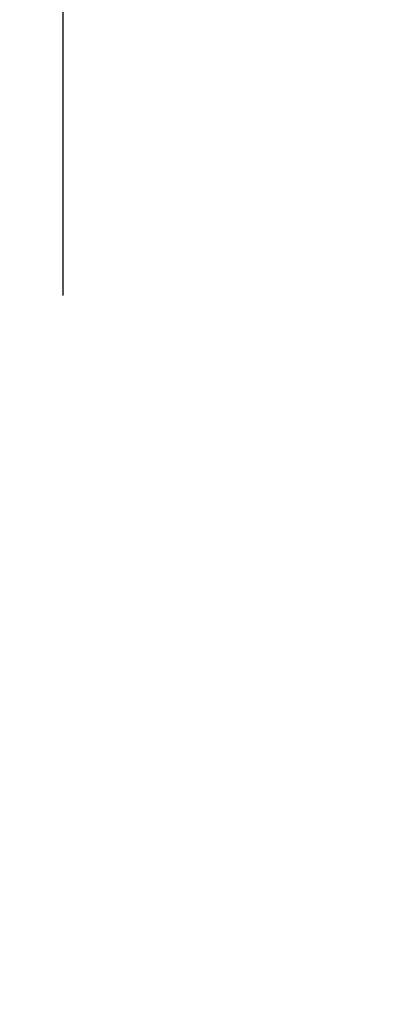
# Model space of a CAD drawing. Extents: x -388 to 987, y 70 to 322.
# Tile 6 of 16: x -257 to -220, y 176 to 272. Entities that reach past the tile are written whole.
import ezdxf
from ezdxf import colors
from ezdxf.entities.mleader import LeaderData, LeaderLine
from ezdxf.enums import TextEntityAlignment as Align
from ezdxf.math import Vec2, Vec3

# ---------------------------------------------------------------- set-up
doc = ezdxf.new("R2010")
doc.units = 0
doc.header["$MEASUREMENT"] = 0
doc.layers.add('B_ANNO_DIM', color=7, linetype='Continuous', lineweight=18)
doc.layers.add('B_ANNO_TEXT', color=7, linetype='Continuous', lineweight=18)
doc.styles.add('Annotative', font='calibri.ttf', dxfattribs={"height": 0.0625})
doc.styles.get("Standard").update_dxf_attribs({"font": 'calibri.ttf'})
doc.dimstyles.new('Annotative', dxfattribs={"dimscale": 0, "dimtxt": 0.0625, "dimasz": 0.0625, "dimexe": 0.03125, "dimexo": 0.03125, "dimgap": 0.03125, "dimtad": 1, "dimdec": 3, "dimzin": 3, "dimdsep": 46, "dimlunit": 4, "dimtxsty": 'Standard', "dimblk": 'OPEN30', "dimcen": 0.03125, "dimaunit": 1, "dimadec": 0, "dimazin": 3, "dimtfac": 0.75, "dimtdec": 3, "dimtofl": 0, "dimtmove": 0, "dimatfit": 3, "dimldrblk": 'OPEN30', "dimfxl": 1, "dimtfill": 1, "dimfrac": 1, "dimtolj": 1, "dimtzin": 0, "dimarcsym": 0})

# ---------------------------------------------------------------- blocks, each defined once
blk = doc.blocks.new('_Open30')
at = {"color": 0, "linetype": 'ByBlock', "lineweight": -2}
for p, q in [((-1, 0.268), (0, 0)), ((0, 0), (-1, -0.268)), ((0, 0), (-1, 0))]:
    blk.add_line(p, q, dxfattribs=at)
blk = doc.blocks.new('*D44')
at = {"layer": 'B_ANNO_DIM', "color": 0, "lineweight": -2, "transparency": 16777216}
for p, q in [((135.545, 175.184), (135.545, 206.287)), ((261.544, 175.185), (261.543, 206.288)), ((137.045, 205.537), (260.043, 205.538))]:
    blk.add_line(p, q, dxfattribs=at)
at = {"layer": 'Defpoints', "color": 0, "transparency": 16777216}
for p in [(261.543, 205.538), (135.545, 174.434, 0.842), (261.544, 174.435, 0.842)]:
    blk.add_point(p, dxfattribs=at)
at = {"layer": 'B_ANNO_DIM', "color": 0, "lineweight": -2, "transparency": 16777216, "xscale": 1.5, "yscale": 1.5, "zscale": 1.5}
for p, rotation in [((135.545, 205.537), 180.000221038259), ((261.543, 205.538), 0.0002210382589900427)]:
    blk.add_blockref('_Open30', p, dxfattribs=dict(at, rotation=rotation))
blk = doc.blocks.new('*U135')
at = {"layer": 'B_ANNO_DIM'}
ml = blk.add_multileader_mtext('Standard', dxfattribs=at)
ml.set_content('SEE "SUPERSTRUCTURE DETAILS" SHEET', color=256)
ml.set_leader_properties()
ml.set_arrow_properties(name='OPEN30')
ml.build(insert=Vec2(0, 0))
ml.multileader.update_dxf_attribs({"text_right_attachment_type": 3, "dogleg_length": 0.125, "arrow_head_size": 1.5, "scale": 24})
ctx = ml.context
ctx.base_point, ctx.scale, ctx.char_height, ctx.arrow_head_size, ctx.landing_gap_size, ctx.plane_origin = Vec3(44.9748, 154.0871), 24, 1.5, 1.5, 1.5, Vec3(76.8208, 149.1389)
ctx.right_attachment = 3
notes = []
notes.append((ctx, [(0, (1, 1, 0), (73.3041, 151.5571), (73.2763327, 151.5570648), 3, [(0, [(81.9411, 153.8123), (76.8208, 151.5571)], 0, [])])]))
for ctx, leaders in notes:
    for number, flags, end, landing, length, lines in leaders:
        leader = LeaderData()
        leader.index, (leader.has_last_leader_line, leader.has_dogleg_vector, leader.attachment_direction) = number, flags
        leader.last_leader_point, leader.dogleg_vector, leader.dogleg_length = Vec3(end), Vec3(landing), length
        for number, points, colour, breaks in lines:
            line = LeaderLine()
            line.index, line.vertices, line.color, line.breaks = number, Vec3.list(points), colors.encode_raw_color(colour), breaks
            leader.lines.append(line)
        ctx.leaders.append(leader)
ctx.leaders[0].breaks = Vec3.list([(71.7763, 151.5571)])
ctx.mtext.insert, ctx.mtext.width, ctx.mtext.flow_direction = Vec3(46.4748, 154.848), 22.445246, 5
blk = doc.blocks.new('INS_G45W_BASE')
at = {"layer": 'B_ANNO_TEXT', "style": 'Annotative'}
for tag, p in [('B#', (175.5911, 75.6181)), ('6LAPLENGTH', (210.561, 75.6169))]:
    blk.add_attdef(tag, text='', height=1.5, dxfattribs=at).set_placement(p, align=Align.MIDDLE_CENTER)
at = {"layer": 'B_ANNO_DIM'}
dim = blk.add_aligned_dim(p1=(135.5447, 174.4341, 0.8422), p2=(261.5435, 174.4346, 0.8422), distance=31.1031, text=' ', dimstyle='Annotative', dxfattribs=at)
dim.commit()
dim.dimension.update_dxf_attribs({"geometry": '*D44', "text_midpoint": (198.544, 205.5375)})

msp = doc.modelspace()

# ---------------------------------------------------------------- block references
msp.add_blockref('INS_G45W_BASE', (-387.987, 70.014, -0.842))

# ---------------------------------------------------------------- next in the draw order: block references
msp.add_blockref('*U135', (-387.987, 70.014, -0.842))

doc.saveas('drawing.dxf')
